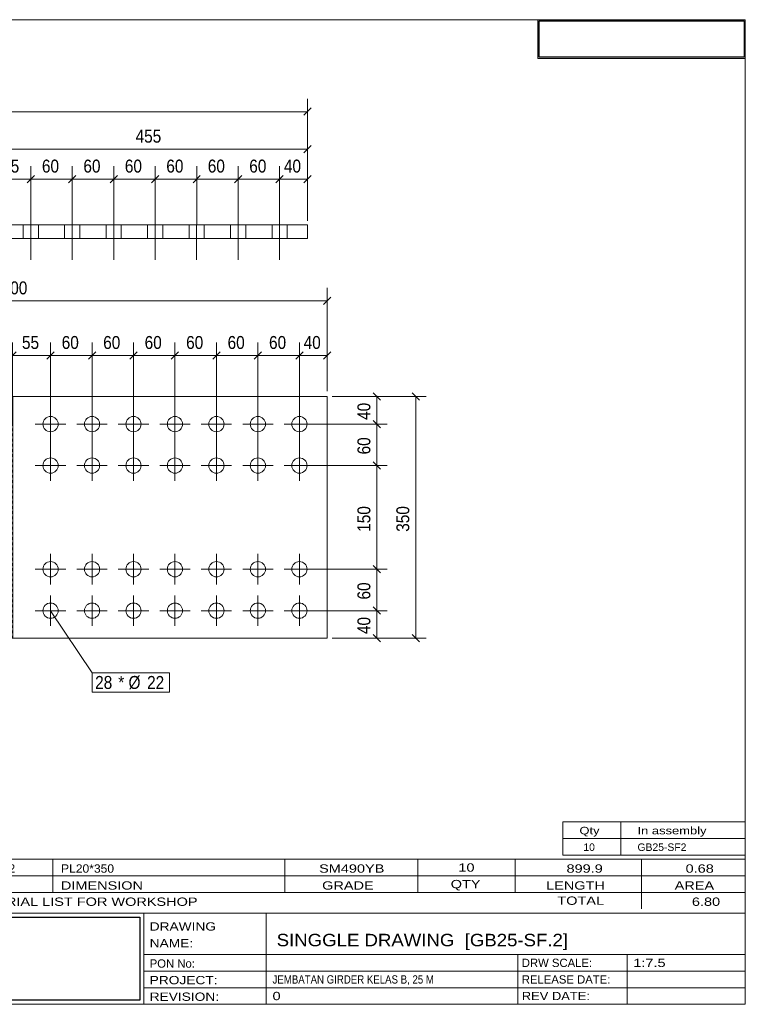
# Model space of a CAD drawing. Header units: millimetres. Extents: x 2 to 282, y 5 to 195.
# Tile 2 of 2: x 142 to 282, y 5 to 195. Entities that reach past the tile are written whole.
import ezdxf

# ---------------------------------------------------------------- set-up
doc = ezdxf.new("R2010")
doc.units = ezdxf.units.MM
doc.linetypes.add('XKITLINE00', pattern=[0])
doc.linetypes.add('XKITLINE04', pattern=[3, 0.5, -0.5, 0.5, -0.5, 0.5, -0.5])
for name, color, linetype, lineweight in [('Bolt', 7, 'Continuous', 0), ('BoltMark', 3, 'Continuous', 0), ('DrawingSheet', 5, 'Continuous', 0), ('OtherObjectType', 1, 'Continuous', 0), ('Part', 2, 'Continuous', 0), ('Z-DIMENSIONS', 1, 'Continuous', 0)]:
    doc.layers.add(name, color=color, linetype=linetype, lineweight=lineweight)
doc.styles.add('ARIAL', font='ARIAL.TTF')
doc.styles.add('ARIAL_NARROW', font='ARIALN.TTF')
picture_1 = doc.add_image_def('image1.jpg', size_in_pixel=(1304, 175))
picture_2 = doc.add_image_def('image2.jpg', size_in_pixel=(188, 71))

# ---------------------------------------------------------------- blocks, each defined once
blk = doc.blocks.new('*A1')
at = {"layer": 'Part', "linetype": 'XKITLINE00', "lineweight": 0}
for p, q in [((81.33, 75.63), (81.33, 122.3)), ((81.33, 122.3), (201.33, 122.3)), ((81.39, 75.63), (81.39, 122.3)), ((140.68, 75.63), (140.68, 122.3)), ((201.33, 75.63), (201.33, 122.3)), ((201.33, 75.63), (81.33, 75.63))]:
    blk.add_line(p, q, dxfattribs=at)
at = {"layer": 'Part', "linetype": 'XKITLINE04', "lineweight": 0}
for p, q in [((81.33, 122.3), (81.39, 122.3)), ((140.64, 75.63), (140.64, 122.3))]:
    blk.add_line(p, q, dxfattribs=at)
blk = doc.blocks.new('*A2')
at = {"layer": 'Bolt', "linetype": 'XKITLINE00', "lineweight": 0}
for p, q in [((147.98, 114.03), (147.98, 119.9)), ((155.98, 114.03), (155.98, 119.9)), ((163.98, 114.03), (163.98, 119.9)), ((171.98, 114.03), (171.98, 119.9)), ((179.98, 114.03), (179.98, 119.9)), ((187.98, 114.03), (187.98, 119.9)), ((195.98, 114.03), (195.98, 119.9)), ((150.91, 116.96), (145.04, 116.96)), ((158.91, 116.96), (153.04, 116.96)), ((166.91, 116.96), (161.04, 116.96)), ((174.91, 116.96), (169.04, 116.96)), ((182.91, 116.96), (177.04, 116.96)), ((190.91, 116.96), (185.04, 116.96)), ((198.91, 116.96), (193.04, 116.96)), ((147.98, 106.03), (147.98, 111.9)), ((155.98, 106.03), (155.98, 111.9)), ((163.98, 106.03), (163.98, 111.9)), ((171.98, 106.03), (171.98, 111.9)), ((179.98, 106.03), (179.98, 111.9)), ((187.98, 106.03), (187.98, 111.9)), ((195.98, 106.03), (195.98, 111.9)), ((150.91, 108.96), (145.04, 108.96)), ((158.91, 108.96), (153.04, 108.96)), ((166.91, 108.96), (161.04, 108.96)), ((174.91, 108.96), (169.04, 108.96)), ((182.91, 108.96), (177.04, 108.96)), ((190.91, 108.96), (185.04, 108.96)), ((198.91, 108.96), (193.04, 108.96))]:
    blk.add_line(p, q, dxfattribs=at)
for centre in [(147.98, 116.96), (155.98, 116.96), (163.98, 116.96), (171.98, 116.96), (179.98, 116.96), (187.98, 116.96), (195.98, 116.96), (147.98, 108.96), (155.98, 108.96), (163.98, 108.96), (171.98, 108.96), (179.98, 108.96), (187.98, 108.96), (195.98, 108.96)]:
    blk.add_circle(centre, 1.47, dxfattribs=at)
blk = doc.blocks.new('*A4')
at = {"layer": 'Bolt', "linetype": 'XKITLINE00', "lineweight": 0}
for p, q in [((147.98, 86.03), (147.98, 91.9)), ((155.98, 86.03), (155.98, 91.9)), ((163.98, 86.03), (163.98, 91.9)), ((171.98, 86.03), (171.98, 91.9)), ((179.98, 86.03), (179.98, 91.9)), ((187.98, 86.03), (187.98, 91.9)), ((195.98, 86.03), (195.98, 91.9)), ((150.91, 88.96), (145.04, 88.96)), ((158.91, 88.96), (153.04, 88.96)), ((166.91, 88.96), (161.04, 88.96)), ((174.91, 88.96), (169.04, 88.96)), ((182.91, 88.96), (177.04, 88.96)), ((190.91, 88.96), (185.04, 88.96)), ((198.91, 88.96), (193.04, 88.96)), ((147.98, 78.03), (147.98, 83.9)), ((155.98, 78.03), (155.98, 83.9)), ((163.98, 78.03), (163.98, 83.9)), ((171.98, 78.03), (171.98, 83.9)), ((179.98, 78.03), (179.98, 83.9)), ((187.98, 78.03), (187.98, 83.9)), ((195.98, 78.03), (195.98, 83.9)), ((150.91, 80.96), (145.04, 80.96)), ((158.91, 80.96), (153.04, 80.96)), ((166.91, 80.96), (161.04, 80.96)), ((174.91, 80.96), (169.04, 80.96)), ((182.91, 80.96), (177.04, 80.96)), ((190.91, 80.96), (185.04, 80.96)), ((198.91, 80.96), (193.04, 80.96))]:
    blk.add_line(p, q, dxfattribs=at)
for centre in [(147.98, 88.96), (155.98, 88.96), (163.98, 88.96), (171.98, 88.96), (179.98, 88.96), (187.98, 88.96), (195.98, 88.96), (147.98, 80.96), (155.98, 80.96), (163.98, 80.96), (171.98, 80.96), (179.98, 80.96), (187.98, 80.96), (195.98, 80.96)]:
    blk.add_circle(centre, 1.47, dxfattribs=at)
blk = doc.blocks.new('*A6')
at = {"layer": 'Part', "linetype": 'XKITLINE00', "lineweight": 0}
for p, q in [((136.83, 155.42), (77.52, 154.03)), ((77.58, 151.36), (77.52, 154.03)), ((197.52, 155.42), (136.83, 155.42)), ((197.52, 152.76), (197.52, 155.42)), ((136.87, 152.76), (77.58, 151.36)), ((136.87, 152.76), (197.52, 152.76))]:
    blk.add_line(p, q, dxfattribs=at)
blk = doc.blocks.new('*A7')
at = {"layer": 'Bolt', "linetype": 'XKITLINE00', "lineweight": 0}
for p, q in [((144.17, 162.39), (144.16, 148.66)), ((144.17, 162.39), (144.16, 148.66)), ((152.17, 162.39), (152.16, 148.66)), ((152.17, 162.39), (152.16, 148.66)), ((160.17, 162.39), (160.16, 148.65)), ((160.17, 162.39), (160.16, 148.65)), ((168.17, 162.38), (168.16, 148.65)), ((168.17, 162.38), (168.16, 148.65)), ((176.17, 162.38), (176.16, 148.65)), ((176.17, 162.38), (176.16, 148.65)), ((184.17, 162.38), (184.16, 148.65)), ((184.17, 162.38), (184.16, 148.65)), ((192.17, 162.38), (192.16, 148.64)), ((192.17, 162.38), (192.16, 148.64)), ((142.7, 155.42), (142.7, 152.76)), ((142.7, 155.42), (142.7, 152.76)), ((145.63, 155.42), (145.63, 152.76)), ((145.63, 155.42), (145.63, 152.76)), ((150.7, 155.42), (150.7, 152.75)), ((150.7, 155.42), (150.7, 152.75)), ((153.63, 155.42), (153.63, 152.75)), ((153.63, 155.42), (153.63, 152.75)), ((158.7, 155.42), (158.7, 152.75)), ((158.7, 155.42), (158.7, 152.75)), ((161.63, 155.42), (161.63, 152.75)), ((161.63, 155.42), (161.63, 152.75)), ((166.7, 155.42), (166.7, 152.75)), ((166.7, 155.42), (166.7, 152.75)), ((169.63, 155.41), (169.63, 152.75)), ((169.63, 155.41), (169.63, 152.75)), ((174.7, 155.41), (174.7, 152.75)), ((174.7, 155.41), (174.7, 152.75)), ((177.63, 155.41), (177.63, 152.74)), ((177.63, 155.41), (177.63, 152.74)), ((182.7, 155.41), (182.7, 152.74)), ((182.7, 155.41), (182.7, 152.74)), ((185.63, 155.41), (185.63, 152.74)), ((185.63, 155.41), (185.63, 152.74)), ((190.7, 155.41), (190.7, 152.74)), ((190.7, 155.41), (190.7, 152.74)), ((193.63, 155.41), (193.63, 152.74)), ((193.63, 155.41), (193.63, 152.74))]:
    blk.add_line(p, q, dxfattribs=at)
blk = doc.blocks.new('*A9')
at = {"layer": 'Bolt', "linetype": 'XKITLINE00', "lineweight": 0}
for p, q in [((144.17, 162.39), (144.16, 148.66)), ((144.17, 162.39), (144.16, 148.66)), ((152.17, 162.39), (152.16, 148.66)), ((152.17, 162.39), (152.16, 148.66)), ((160.17, 162.39), (160.16, 148.65)), ((160.17, 162.39), (160.16, 148.65)), ((168.17, 162.38), (168.16, 148.65)), ((168.17, 162.38), (168.16, 148.65)), ((176.17, 162.38), (176.16, 148.65)), ((176.17, 162.38), (176.16, 148.65)), ((184.17, 162.38), (184.16, 148.65)), ((184.17, 162.38), (184.16, 148.65)), ((192.17, 162.38), (192.16, 148.64)), ((192.17, 162.38), (192.16, 148.64)), ((142.7, 155.42), (142.7, 152.76)), ((142.7, 155.42), (142.7, 152.76)), ((145.63, 155.42), (145.63, 152.76)), ((145.63, 155.42), (145.63, 152.76)), ((150.7, 155.42), (150.7, 152.75)), ((150.7, 155.42), (150.7, 152.75)), ((153.63, 155.42), (153.63, 152.75)), ((153.63, 155.42), (153.63, 152.75)), ((158.7, 155.42), (158.7, 152.75)), ((158.7, 155.42), (158.7, 152.75)), ((161.63, 155.42), (161.63, 152.75)), ((161.63, 155.42), (161.63, 152.75)), ((166.7, 155.42), (166.7, 152.75)), ((166.7, 155.42), (166.7, 152.75)), ((169.63, 155.41), (169.63, 152.75)), ((169.63, 155.41), (169.63, 152.75)), ((174.7, 155.41), (174.7, 152.75)), ((174.7, 155.41), (174.7, 152.75)), ((177.63, 155.41), (177.63, 152.74)), ((177.63, 155.41), (177.63, 152.74)), ((182.7, 155.41), (182.7, 152.74)), ((182.7, 155.41), (182.7, 152.74)), ((185.63, 155.41), (185.63, 152.74)), ((185.63, 155.41), (185.63, 152.74)), ((190.7, 155.41), (190.7, 152.74)), ((190.7, 155.41), (190.7, 152.74)), ((193.63, 155.41), (193.63, 152.74)), ((193.63, 155.41), (193.63, 152.74))]:
    blk.add_line(p, q, dxfattribs=at)
blk = doc.blocks.new('*A11')
at = {"layer": 'DrawingSheet', "linetype": 'XKITLINE00', "lineweight": 0}
for p, q in [((282, 195), (5, 195)), ((282, 5), (282, 195)), ((5, 5), (282, 5))]:
    blk.add_line(p, q, dxfattribs=at)
blk = doc.blocks.new('*A12')
at = {"layer": 'OtherObjectType', "linetype": 'XKITLINE00', "lineweight": 0}
for p, q in [((242, 195), (282, 195)), ((242, 195), (242, 187.5)), ((282, 195), (282, 187.5)), ((242, 187.5), (282, 187.5))]:
    blk.add_line(p, q, dxfattribs=at)
image = blk.add_image(picture_1, insert=(242.25, 187.75), size_in_units=(39.5, 7))
blk = doc.blocks.new('*A13')
at = {"layer": 'OtherObjectType', "linetype": 'XKITLINE00', "lineweight": 0}
for p, q in [((246.8, 37), (246.8, 40.2)), ((246.8, 40.2), (282, 40.2)), ((258, 37), (258, 40.2)), ((282, 37), (282, 40.2)), ((246.8, 37), (282, 37)), ((246.8, 33.8), (246.8, 37)), ((258, 33.8), (258, 37)), ((282, 33.8), (282, 37)), ((246.8, 33.8), (282, 33.8))]:
    blk.add_line(p, q, dxfattribs=at)
at = {"layer": 'OtherObjectType', "style": 'ARIAL_NARROW'}
for s, width, p in [('Qty', 1.513248, (250, 37.8)), ('In assembly', 1.513248, (261.2, 37.8)), ('10', 1.211571, (250.76, 34.6)), ('GB25-SF2', 1.211571, (261.2, 34.6))]:
    blk.add_text(s, height=1.44, dxfattribs=dict(at, width=width)).set_placement(p)
blk = doc.blocks.new('*A14')
at = {"layer": 'OtherObjectType', "linetype": 'XKITLINE00', "lineweight": 0}
for p, q in [((130, 33), (282, 33)), ((130, 33), (130, 29.8)), ((130, 33), (282, 33)), ((148.4, 29.8), (148.4, 33)), ((193.2, 29.8), (193.2, 33)), ((218.8, 29.8), (218.8, 33)), ((237.6, 29.8), (237.6, 33)), ((262, 29.8), (262, 33)), ((282, 29.8), (282, 33)), ((130, 29.8), (282, 29.8)), ((130, 29.8), (282, 29.8)), ((130, 26.6), (130, 29.8)), ((148.4, 26.6), (148.4, 29.8)), ((193.2, 26.6), (193.2, 29.8)), ((218.8, 26.6), (218.8, 29.8)), ((237.6, 26.6), (237.6, 29.8)), ((262, 26.6), (262, 29.8)), ((282, 26.6), (282, 29.8)), ((130, 26.6), (282, 26.6)), ((130, 22.6), (130, 26.6)), ((262, 23.4), (262, 26.6)), ((282, 22.6), (282, 26.6)), ((130, 22.6), (130, 5)), ((130, 22.6), (282, 22.6)), ((166, 17.8), (166, 22.6)), ((189.6, 14.6), (189.6, 22.6)), ((282, 17.8), (282, 22.6)), ((166, 17.8), (166, 5)), ((282, 14.6), (282, 17.8)), ((166, 14.6), (282, 14.6)), ((189.6, 5), (189.6, 14.6)), ((238.13, 11.4), (238.13, 14.6)), ((259.2, 5), (259.2, 14.6)), ((282, 11.4), (282, 14.6)), ((166, 11.4), (282, 11.4)), ((238.13, 5), (238.13, 11.4)), ((282, 8.2), (282, 11.4)), ((166, 8.2), (282, 8.2)), ((282, 5), (282, 8.2)), ((130, 5), (282, 5)), ((160, 5), (282, 5))]:
    blk.add_line(p, q, dxfattribs=at)
at = {"layer": 'OtherObjectType', "style": 'ARIAL_NARROW'}
for s, height, width, p in [('GB25-SF2', 1.6, 1.100501, (131.6, 30.4)), ('PL20*350', 1.6, 1.270501, (150, 30.4)), ('SM490YB', 1.6, 1.525501, (199.78, 30.4)), ('10', 1.6, 1.525501, (226.65, 30.6)), ('899.9', 1.6, 1.525501, (247.51, 30.4)), ('0.68', 1.6, 1.525501, (270.48, 30.4)), ('MARK', 1.6, 1.525501, (131.6, 27.13)), ('DIMENSION', 1.6, 1.525501, (149.97, 27.13)), ('GRADE', 1.6, 1.525501, (200.37, 27.13)), ('QTY', 1.6, 1.525501, (225.17, 27.4)), ('LENGTH', 1.6, 1.525501, (243.57, 27.13)), ('AREA', 1.6, 1.525501, (268.37, 27.13)), ('MATERIAL LIST FOR WORKSHOP', 1.6, 1.525501, (131.6, 24)), ('TOTAL', 1.6, 1.525501, (245.74, 24.2)), ('6.80', 1.6, 1.525501, (271.7, 24)), ('DRAWING', 1.6, 1.445, (167.1, 19.22)), ('NAME:', 1.6, 1.445, (167.1, 15.98)), ('SINGGLE DRAWING  [GB25-SF.2]', 2.4, 1.304651, (191.6, 16.2)), ('PON No:', 1.6, 1.19, (167.1, 12.07)), ('DRW SCALE:', 1.6, 1.19, (238.88, 12.2)), ('1:7.5', 1.6, 1.525501, (260.4, 12.2)), ('PROJECT:', 1.6, 1.445, (167.1, 8.87)), ('JEMBATAN GIRDER KELAS B, 25 M', 1.6, 1.015501, (190.8, 9)), ('RELEASE DATE:', 1.6, 1.19, (238.88, 9)), ('REVISION:', 1.6, 1.445, (167.1, 5.67)), ('0', 1.6, 1.525501, (190.8, 5.8)), ('REV DATE:', 1.6, 1.36, (238.88, 5.8))]:
    blk.add_text(s, height=height, dxfattribs=dict(at, width=width)).set_placement(p)
image = blk.add_image(picture_2, insert=(130.8, 5.8), size_in_units=(34.4, 16))
blk = doc.blocks.new('*A20')
at = {"layer": 'Z-DIMENSIONS', "linetype": 'XKITLINE00', "lineweight": 0}
for p, q in [((196.98, 80.96), (212.92, 80.96)), ((210.21, 81.67), (211.62, 80.26)), ((210.92, 75.63), (210.92, 80.96)), ((210.21, 76.34), (211.62, 74.92)), ((202.33, 75.63), (212.92, 75.63))]:
    blk.add_line(p, q, dxfattribs=at)
at = {"layer": 'Z-DIMENSIONS'}
for p in [(210.92, 80.96), (210.92, 75.63)]:
    blk.add_point(p, dxfattribs=at)
at = {"layer": 'Z-DIMENSIONS', "style": 'ARIAL', "width": 0.85}
blk.add_text('40', height=2.5, rotation=90.0002, dxfattribs=at).set_placement((209.67, 76.44))
blk = doc.blocks.new('*A21')
at = {"layer": 'Z-DIMENSIONS', "linetype": 'XKITLINE00', "lineweight": 0}
for p, q in [((210.21, 89.67), (211.62, 88.26)), ((196.98, 88.96), (212.92, 88.96)), ((210.92, 80.96), (210.92, 88.96)), ((196.98, 80.96), (212.92, 80.96)), ((210.21, 81.67), (211.62, 80.26))]:
    blk.add_line(p, q, dxfattribs=at)
at = {"layer": 'Z-DIMENSIONS'}
for p in [(210.92, 88.96), (210.92, 80.96)]:
    blk.add_point(p, dxfattribs=at)
at = {"layer": 'Z-DIMENSIONS', "style": 'ARIAL', "width": 0.85}
blk.add_text('60', height=2.5, rotation=90.0002, dxfattribs=at).set_placement((209.67, 83.11))
blk = doc.blocks.new('*A22')
at = {"layer": 'Z-DIMENSIONS', "linetype": 'XKITLINE00', "lineweight": 0}
for p, q in [((196.98, 108.96), (212.92, 108.96)), ((210.21, 109.67), (211.62, 108.26)), ((210.92, 88.96), (210.92, 108.96)), ((210.21, 89.67), (211.62, 88.26)), ((196.98, 88.96), (212.92, 88.96))]:
    blk.add_line(p, q, dxfattribs=at)
at = {"layer": 'Z-DIMENSIONS'}
for p in [(210.92, 108.96), (210.92, 88.96)]:
    blk.add_point(p, dxfattribs=at)
at = {"layer": 'Z-DIMENSIONS', "style": 'ARIAL', "width": 0.85}
blk.add_text('150', height=2.5, rotation=90.0002, dxfattribs=at).set_placement((209.67, 96.18))
blk = doc.blocks.new('*A23')
at = {"layer": 'Z-DIMENSIONS', "linetype": 'XKITLINE00', "lineweight": 0}
for p, q in [((196.98, 116.96), (212.92, 116.96)), ((210.21, 117.67), (211.62, 116.26)), ((210.92, 108.96), (210.92, 116.96)), ((196.98, 108.96), (212.92, 108.96)), ((210.21, 109.67), (211.62, 108.26))]:
    blk.add_line(p, q, dxfattribs=at)
at = {"layer": 'Z-DIMENSIONS'}
for p in [(210.92, 116.96), (210.92, 108.96)]:
    blk.add_point(p, dxfattribs=at)
at = {"layer": 'Z-DIMENSIONS', "style": 'ARIAL', "width": 0.85}
blk.add_text('60', height=2.5, rotation=90.0002, dxfattribs=at).set_placement((209.67, 111.11))
blk = doc.blocks.new('*A24')
at = {"layer": 'Z-DIMENSIONS', "linetype": 'XKITLINE00', "lineweight": 0}
for p, q in [((202.33, 122.3), (212.92, 122.3)), ((210.21, 123), (211.62, 121.59)), ((210.92, 116.96), (210.92, 122.3)), ((196.98, 116.96), (212.92, 116.96)), ((210.21, 117.67), (211.62, 116.26))]:
    blk.add_line(p, q, dxfattribs=at)
at = {"layer": 'Z-DIMENSIONS'}
for p in [(210.92, 122.3), (210.92, 116.96)]:
    blk.add_point(p, dxfattribs=at)
at = {"layer": 'Z-DIMENSIONS', "style": 'ARIAL', "width": 0.85}
blk.add_text('40', height=2.5, rotation=90.0002, dxfattribs=at).set_placement((209.67, 117.77))
blk = doc.blocks.new('*A26')
at = {"layer": 'Z-DIMENSIONS', "linetype": 'XKITLINE00', "lineweight": 0}
for p, q in [((140.64, 116.63), (140.64, 132.71)), ((147.98, 109.96), (147.98, 132.71)), ((141.35, 130.92), (139.94, 129.51)), ((140.64, 130.21), (147.98, 130.21)), ((148.69, 130.92), (147.27, 129.51))]:
    blk.add_line(p, q, dxfattribs=at)
at = {"layer": 'Z-DIMENSIONS'}
for p in [(140.64, 130.21), (147.98, 130.21)]:
    blk.add_point(p, dxfattribs=at)
at = {"layer": 'Z-DIMENSIONS', "style": 'ARIAL', "width": 0.85}
blk.add_text('55', height=2.5, dxfattribs=at).set_placement((142.46, 131.46))
blk = doc.blocks.new('*A27')
at = {"layer": 'Z-DIMENSIONS', "linetype": 'XKITLINE00', "lineweight": 0}
for p, q in [((147.98, 109.96), (147.98, 132.71)), ((155.98, 109.96), (155.98, 132.71)), ((148.69, 130.92), (147.27, 129.51)), ((147.98, 130.21), (155.98, 130.21)), ((156.69, 130.92), (155.27, 129.51))]:
    blk.add_line(p, q, dxfattribs=at)
at = {"layer": 'Z-DIMENSIONS'}
for p in [(147.98, 130.21), (155.98, 130.21)]:
    blk.add_point(p, dxfattribs=at)
at = {"layer": 'Z-DIMENSIONS', "style": 'ARIAL', "width": 0.85}
blk.add_text('60', height=2.5, dxfattribs=at).set_placement((150.13, 131.46))
blk = doc.blocks.new('*A28')
at = {"layer": 'Z-DIMENSIONS', "linetype": 'XKITLINE00', "lineweight": 0}
for p, q in [((155.98, 109.96), (155.98, 132.71)), ((163.98, 109.96), (163.98, 132.71)), ((156.69, 130.92), (155.27, 129.51)), ((155.98, 130.21), (163.98, 130.21)), ((164.69, 130.92), (163.27, 129.51))]:
    blk.add_line(p, q, dxfattribs=at)
at = {"layer": 'Z-DIMENSIONS'}
for p in [(155.98, 130.21), (163.98, 130.21)]:
    blk.add_point(p, dxfattribs=at)
at = {"layer": 'Z-DIMENSIONS', "style": 'ARIAL', "width": 0.85}
blk.add_text('60', height=2.5, dxfattribs=at).set_placement((158.13, 131.46))
blk = doc.blocks.new('*A29')
at = {"layer": 'Z-DIMENSIONS', "linetype": 'XKITLINE00', "lineweight": 0}
for p, q in [((163.98, 109.96), (163.98, 132.71)), ((171.98, 109.96), (171.98, 132.71)), ((164.69, 130.92), (163.27, 129.51)), ((163.98, 130.21), (171.98, 130.21)), ((172.69, 130.92), (171.27, 129.51))]:
    blk.add_line(p, q, dxfattribs=at)
at = {"layer": 'Z-DIMENSIONS'}
for p in [(163.98, 130.21), (171.98, 130.21)]:
    blk.add_point(p, dxfattribs=at)
at = {"layer": 'Z-DIMENSIONS', "style": 'ARIAL', "width": 0.85}
blk.add_text('60', height=2.5, dxfattribs=at).set_placement((166.13, 131.46))
blk = doc.blocks.new('*A30')
at = {"layer": 'Z-DIMENSIONS', "linetype": 'XKITLINE00', "lineweight": 0}
for p, q in [((171.98, 109.96), (171.98, 132.71)), ((179.98, 109.96), (179.98, 132.71)), ((172.69, 130.92), (171.27, 129.51)), ((171.98, 130.21), (179.98, 130.21)), ((180.69, 130.92), (179.27, 129.51))]:
    blk.add_line(p, q, dxfattribs=at)
at = {"layer": 'Z-DIMENSIONS'}
for p in [(171.98, 130.21), (179.98, 130.21)]:
    blk.add_point(p, dxfattribs=at)
at = {"layer": 'Z-DIMENSIONS', "style": 'ARIAL', "width": 0.85}
blk.add_text('60', height=2.5, dxfattribs=at).set_placement((174.13, 131.46))
blk = doc.blocks.new('*A31')
at = {"layer": 'Z-DIMENSIONS', "linetype": 'XKITLINE00', "lineweight": 0}
for p, q in [((179.98, 109.96), (179.98, 132.71)), ((187.98, 109.96), (187.98, 132.71)), ((180.69, 130.92), (179.27, 129.51)), ((179.98, 130.21), (187.98, 130.21)), ((188.69, 130.92), (187.27, 129.51))]:
    blk.add_line(p, q, dxfattribs=at)
at = {"layer": 'Z-DIMENSIONS'}
for p in [(179.98, 130.21), (187.98, 130.21)]:
    blk.add_point(p, dxfattribs=at)
at = {"layer": 'Z-DIMENSIONS', "style": 'ARIAL', "width": 0.85}
blk.add_text('60', height=2.5, dxfattribs=at).set_placement((182.13, 131.46))
blk = doc.blocks.new('*A32')
at = {"layer": 'Z-DIMENSIONS', "linetype": 'XKITLINE00', "lineweight": 0}
for p, q in [((187.98, 109.96), (187.98, 132.71)), ((195.98, 109.96), (195.98, 132.71)), ((188.69, 130.92), (187.27, 129.51)), ((187.98, 130.21), (195.98, 130.21)), ((196.69, 130.92), (195.27, 129.51))]:
    blk.add_line(p, q, dxfattribs=at)
at = {"layer": 'Z-DIMENSIONS'}
for p in [(187.98, 130.21), (195.98, 130.21)]:
    blk.add_point(p, dxfattribs=at)
at = {"layer": 'Z-DIMENSIONS', "style": 'ARIAL', "width": 0.85}
blk.add_text('60', height=2.5, dxfattribs=at).set_placement((190.12, 131.46))
blk = doc.blocks.new('*A33')
at = {"layer": 'Z-DIMENSIONS', "linetype": 'XKITLINE00', "lineweight": 0}
for p, q in [((195.98, 109.96), (195.98, 132.71)), ((201.33, 123.3), (201.33, 132.71)), ((196.69, 130.92), (195.27, 129.51)), ((195.98, 130.21), (201.33, 130.21)), ((202.03, 130.92), (200.62, 129.51))]:
    blk.add_line(p, q, dxfattribs=at)
at = {"layer": 'Z-DIMENSIONS'}
for p in [(195.98, 130.21), (201.33, 130.21)]:
    blk.add_point(p, dxfattribs=at)
at = {"layer": 'Z-DIMENSIONS', "style": 'ARIAL', "width": 0.85}
blk.add_text('40', height=2.5, dxfattribs=at).set_placement((196.8, 131.46))
blk = doc.blocks.new('*A34')
at = {"layer": 'Z-DIMENSIONS', "linetype": 'XKITLINE00', "lineweight": 0}
for p, q in [((202.33, 122.3), (220.43, 122.3)), ((217.72, 123), (219.14, 121.59)), ((218.43, 75.63), (218.43, 122.3)), ((217.72, 76.34), (219.14, 74.92)), ((202.33, 75.63), (220.43, 75.63))]:
    blk.add_line(p, q, dxfattribs=at)
at = {"layer": 'Z-DIMENSIONS'}
for p in [(218.43, 122.3), (218.43, 75.63)]:
    blk.add_point(p, dxfattribs=at)
at = {"layer": 'Z-DIMENSIONS', "style": 'ARIAL', "width": 0.85}
blk.add_text('350', height=2.5, rotation=90.0002, dxfattribs=at).set_placement((217.18, 96.18))
blk = doc.blocks.new('*A35')
at = {"layer": 'Z-DIMENSIONS', "linetype": 'XKITLINE00', "lineweight": 0}
for p, q in [((81.33, 123.3), (81.33, 143.25)), ((201.33, 123.3), (201.33, 143.25)), ((82.03, 141.46), (80.62, 140.04)), ((81.33, 140.75), (201.33, 140.75)), ((202.03, 141.46), (200.62, 140.04))]:
    blk.add_line(p, q, dxfattribs=at)
at = {"layer": 'Z-DIMENSIONS'}
for p in [(81.33, 140.75), (201.33, 140.75)]:
    blk.add_point(p, dxfattribs=at)
at = {"layer": 'Z-DIMENSIONS', "style": 'ARIAL', "width": 0.85}
blk.add_text('900', height=2.5, dxfattribs=at).set_placement((138.55, 142))
blk = doc.blocks.new('*A37')
at = {"layer": 'BoltMark', "linetype": 'XKITLINE00', "lineweight": 0}
for p, q in [((147.98, 80.96), (155.98, 68.96)), ((155.98, 68.96), (170.91, 68.96)), ((155.98, 65.26), (155.98, 68.96)), ((170.91, 65.26), (170.91, 68.96)), ((155.98, 65.26), (170.91, 65.26))]:
    blk.add_line(p, q, dxfattribs=at)
at = {"layer": 'BoltMark', "style": 'ARIAL', "width": 0.85}
for s, p in [('28', (156.58, 65.86)), ('* Ø', (161.04, 65.86)), ('22', (166.6, 65.86))]:
    blk.add_text(s, height=2.5, dxfattribs=at).set_placement(p)
blk = doc.blocks.new('*A42')
at = {"layer": 'Z-DIMENSIONS', "linetype": 'XKITLINE00', "lineweight": 0}
for p, q in [((192.17, 156.16), (192.17, 166.75)), ((197.52, 156.16), (197.52, 166.75)), ((192.87, 164.96), (191.46, 163.55)), ((192.17, 164.25), (197.52, 164.25)), ((198.22, 164.96), (196.81, 163.55))]:
    blk.add_line(p, q, dxfattribs=at)
at = {"layer": 'Z-DIMENSIONS'}
for p in [(192.17, 164.25), (197.52, 164.25)]:
    blk.add_point(p, dxfattribs=at)
at = {"layer": 'Z-DIMENSIONS', "style": 'ARIAL', "width": 0.85}
blk.add_text('40', height=2.5, dxfattribs=at).set_placement((192.99, 165.5))
blk = doc.blocks.new('*A43')
at = {"layer": 'Z-DIMENSIONS', "linetype": 'XKITLINE00', "lineweight": 0}
for p, q in [((184.17, 156.17), (184.17, 166.75)), ((192.17, 156.16), (192.17, 166.75)), ((184.87, 164.96), (183.46, 163.55)), ((184.17, 164.25), (192.17, 164.25)), ((192.87, 164.96), (191.46, 163.55))]:
    blk.add_line(p, q, dxfattribs=at)
at = {"layer": 'Z-DIMENSIONS'}
for p in [(184.17, 164.25), (192.17, 164.25)]:
    blk.add_point(p, dxfattribs=at)
at = {"layer": 'Z-DIMENSIONS', "style": 'ARIAL', "width": 0.85}
blk.add_text('60', height=2.5, dxfattribs=at).set_placement((186.31, 165.5))
blk = doc.blocks.new('*A44')
at = {"layer": 'Z-DIMENSIONS', "linetype": 'XKITLINE00', "lineweight": 0}
for p, q in [((176.17, 156.16), (176.17, 166.75)), ((184.17, 156.17), (184.17, 166.75)), ((176.87, 164.96), (175.46, 163.55)), ((176.17, 164.25), (184.17, 164.25)), ((184.87, 164.96), (183.46, 163.55))]:
    blk.add_line(p, q, dxfattribs=at)
at = {"layer": 'Z-DIMENSIONS'}
for p in [(176.17, 164.25), (184.17, 164.25)]:
    blk.add_point(p, dxfattribs=at)
at = {"layer": 'Z-DIMENSIONS', "style": 'ARIAL', "width": 0.85}
blk.add_text('60', height=2.5, dxfattribs=at).set_placement((178.31, 165.5))
blk = doc.blocks.new('*A45')
at = {"layer": 'Z-DIMENSIONS', "linetype": 'XKITLINE00', "lineweight": 0}
for p, q in [((168.17, 156.16), (168.17, 166.75)), ((176.17, 156.16), (176.17, 166.75)), ((168.87, 164.96), (167.46, 163.55)), ((168.17, 164.25), (176.17, 164.25)), ((176.87, 164.96), (175.46, 163.55))]:
    blk.add_line(p, q, dxfattribs=at)
at = {"layer": 'Z-DIMENSIONS'}
for p in [(168.17, 164.25), (176.17, 164.25)]:
    blk.add_point(p, dxfattribs=at)
at = {"layer": 'Z-DIMENSIONS', "style": 'ARIAL', "width": 0.85}
blk.add_text('60', height=2.5, dxfattribs=at).set_placement((170.31, 165.5))
blk = doc.blocks.new('*A46')
at = {"layer": 'Z-DIMENSIONS', "linetype": 'XKITLINE00', "lineweight": 0}
for p, q in [((160.17, 156.15), (160.17, 166.75)), ((168.17, 156.16), (168.17, 166.75)), ((160.87, 164.96), (159.46, 163.55)), ((160.17, 164.25), (168.17, 164.25)), ((168.87, 164.96), (167.46, 163.55))]:
    blk.add_line(p, q, dxfattribs=at)
at = {"layer": 'Z-DIMENSIONS'}
for p in [(160.17, 164.25), (168.17, 164.25)]:
    blk.add_point(p, dxfattribs=at)
at = {"layer": 'Z-DIMENSIONS', "style": 'ARIAL', "width": 0.85}
blk.add_text('60', height=2.5, dxfattribs=at).set_placement((162.31, 165.5))
blk = doc.blocks.new('*A47')
at = {"layer": 'Z-DIMENSIONS', "linetype": 'XKITLINE00', "lineweight": 0}
for p, q in [((152.17, 156.16), (152.17, 166.75)), ((160.17, 156.15), (160.17, 166.75)), ((152.87, 164.96), (151.46, 163.55)), ((152.17, 164.25), (160.17, 164.25)), ((160.87, 164.96), (159.46, 163.55))]:
    blk.add_line(p, q, dxfattribs=at)
at = {"layer": 'Z-DIMENSIONS'}
for p in [(152.17, 164.25), (160.17, 164.25)]:
    blk.add_point(p, dxfattribs=at)
at = {"layer": 'Z-DIMENSIONS', "style": 'ARIAL', "width": 0.85}
blk.add_text('60', height=2.5, dxfattribs=at).set_placement((154.31, 165.5))
blk = doc.blocks.new('*A48')
at = {"layer": 'Z-DIMENSIONS', "linetype": 'XKITLINE00', "lineweight": 0}
for p, q in [((144.17, 156.16), (144.17, 166.75)), ((152.17, 156.16), (152.17, 166.75)), ((144.87, 164.96), (143.46, 163.55)), ((144.17, 164.25), (152.17, 164.25)), ((152.87, 164.96), (151.46, 163.55))]:
    blk.add_line(p, q, dxfattribs=at)
at = {"layer": 'Z-DIMENSIONS'}
for p in [(144.17, 164.25), (152.17, 164.25)]:
    blk.add_point(p, dxfattribs=at)
at = {"layer": 'Z-DIMENSIONS', "style": 'ARIAL', "width": 0.85}
blk.add_text('60', height=2.5, dxfattribs=at).set_placement((146.31, 165.5))
blk = doc.blocks.new('*A49')
at = {"layer": 'Z-DIMENSIONS', "linetype": 'XKITLINE00', "lineweight": 0}
for p, q in [((136.81, 156.16), (136.81, 166.75)), ((144.17, 156.16), (144.17, 166.75)), ((137.52, 164.96), (136.1, 163.55)), ((136.81, 164.25), (144.17, 164.25)), ((144.87, 164.96), (143.46, 163.55))]:
    blk.add_line(p, q, dxfattribs=at)
at = {"layer": 'Z-DIMENSIONS'}
for p in [(136.81, 164.25), (144.17, 164.25)]:
    blk.add_point(p, dxfattribs=at)
at = {"layer": 'Z-DIMENSIONS', "style": 'ARIAL', "width": 0.85}
blk.add_text('55', height=2.5, dxfattribs=at).set_placement((138.63, 165.5))
blk = doc.blocks.new('*A57')
at = {"layer": 'Z-DIMENSIONS', "linetype": 'XKITLINE00', "lineweight": 0}
for p, q in [((77.47, 154.76), (77.47, 179.75)), ((197.52, 156.16), (197.52, 179.75)), ((78.17, 177.96), (76.76, 176.55)), ((77.47, 177.25), (197.52, 177.25)), ((198.22, 177.96), (196.81, 176.55))]:
    blk.add_line(p, q, dxfattribs=at)
at = {"layer": 'Z-DIMENSIONS'}
for p in [(77.47, 177.25), (197.52, 177.25)]:
    blk.add_point(p, dxfattribs=at)
at = {"layer": 'Z-DIMENSIONS', "style": 'ARIAL', "width": 0.85}
blk.add_text('900', height=2.5, dxfattribs=at).set_placement((134.71, 178.5))
blk = doc.blocks.new('*A58')
at = {"layer": 'Z-DIMENSIONS', "linetype": 'XKITLINE00', "lineweight": 0}
for p, q in [((136.81, 156.16), (136.81, 172.52)), ((197.52, 156.16), (197.52, 172.52)), ((137.52, 170.73), (136.1, 169.32)), ((136.81, 170.02), (197.52, 170.02)), ((198.22, 170.73), (196.81, 169.32))]:
    blk.add_line(p, q, dxfattribs=at)
at = {"layer": 'Z-DIMENSIONS'}
for p in [(136.81, 170.02), (197.52, 170.02)]:
    blk.add_point(p, dxfattribs=at)
at = {"layer": 'Z-DIMENSIONS', "style": 'ARIAL', "width": 0.85}
blk.add_text('455', height=2.5, dxfattribs=at).set_placement((164.38, 171.27))

msp = doc.modelspace()

# ---------------------------------------------------------------- block references
at = {"lineweight": 0}
for name in ['*A11', '*A12', '*A57', '*A58', '*A49', '*A48', '*A47', '*A46', '*A45', '*A44', '*A43', '*A42', '*A7', '*A9', '*A6', '*A35', '*A26', '*A27', '*A28', '*A29', '*A30', '*A31', '*A32', '*A33', '*A1', '*A24', '*A34', '*A2', '*A23', '*A22', '*A4', '*A21', '*A37', '*A20', '*A13', '*A14']:
    msp.add_blockref(name, (0, 0), dxfattribs=at)

doc.saveas('drawing.dxf')
